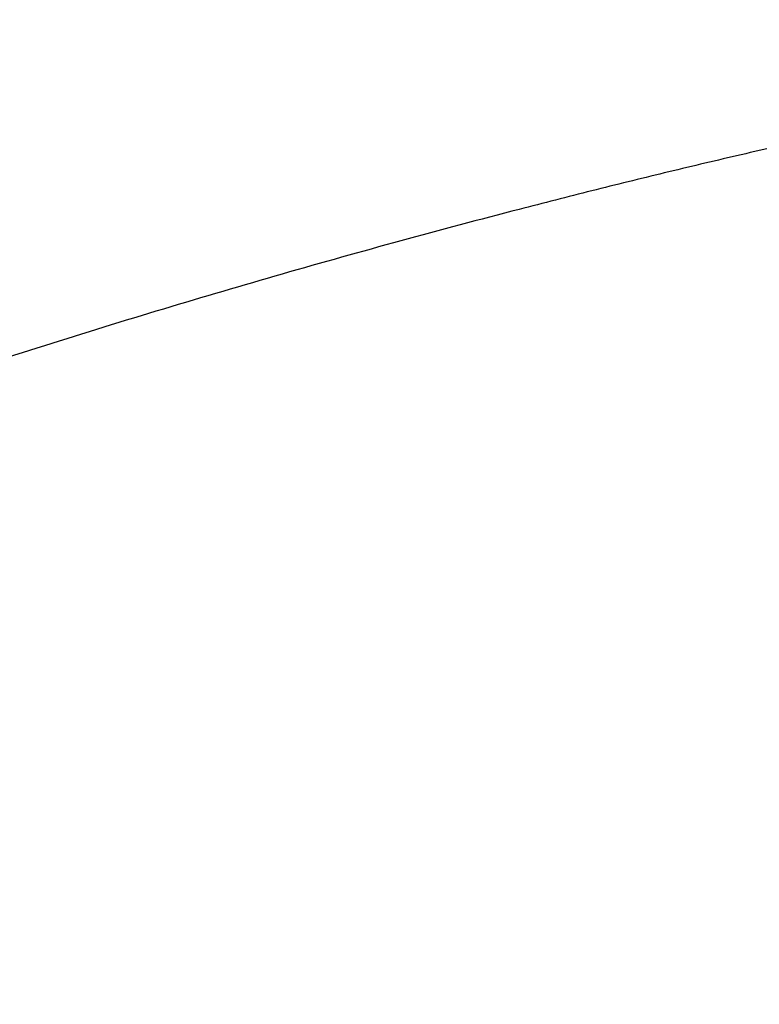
# Model space of a CAD drawing. Header units: millimetres. Extents: x -945 to 1227, y -951 to 1232.
# Tile 46 of 171: x 923 to 966, y -498 to -440. Entities that reach past the tile are written whole.
import ezdxf

# ---------------------------------------------------------------- set-up
doc = ezdxf.new("R2010")
doc.units = ezdxf.units.MM

msp = doc.modelspace()

# ---------------------------------------------------------------- linework, layer by layer
at = {"color": 7, "linetype": 'Continuous', "lineweight": 25}
for points, knots in [([(1006.41, -440.166), (1005.717, -440.267), (1004.332, -440.469), (1002.251, -440.786), (1000.169, -441.111), (998.084, -441.445), (995.998, -441.79), (993.91, -442.144), (991.82, -442.508), (989.728, -442.881), (987.635, -443.264), (985.54, -443.656), (983.443, -444.058), (981.345, -444.47), (979.244, -444.891), (977.143, -445.322), (975.039, -445.762), (972.935, -446.212), (970.828, -446.672), (968.72, -447.141), (966.611, -447.619), (964.5, -448.107), (962.388, -448.604), (960.274, -449.111), (958.159, -449.628), (956.043, -450.154), (953.926, -450.689), (950.212, -451.643), (944.897, -453.058), (937.971, -454.998), (931.036, -457.037), (924.087, -459.176), (917.125, -461.414), (911.544, -463.285), (907.586, -464.649), (905.257, -465.464), (903.078, -466.233), (900.81, -467.034), (898.456, -467.868), (896.877, -468.429), (896.088, -468.709)], [0, 0, 0, 0, 0.019269, 0.038535, 0.057799, 0.077059, 0.096317, 0.115571, 0.134823, 0.154072, 0.173318, 0.192561, 0.211801, 0.231038, 0.250273, 0.269504, 0.288733, 0.307959, 0.327181, 0.346401, 0.365618, 0.384833, 0.404044, 0.423252, 0.442458, 0.46166, 0.48086, 0.500057, 0.562602, 0.625104, 0.687565, 0.749983, 0.812496, 0.874957, 0.899962, 0.918718, 0.937476, 0.958331, 0.979172, 1, 1, 1, 1]), ([(934.731, -528.016), (957.926, -516.708), (981.163, -506.922), (1027.433, -490.518), (1050.465, -483.899), (1073.251, -478.905)], [0, 0, 0, 0, 0.5, 0.5, 1, 1, 1, 1])]:
    msp.add_open_spline(points, degree=3, knots=knots, dxfattribs=at)

doc.saveas('drawing.dxf')
